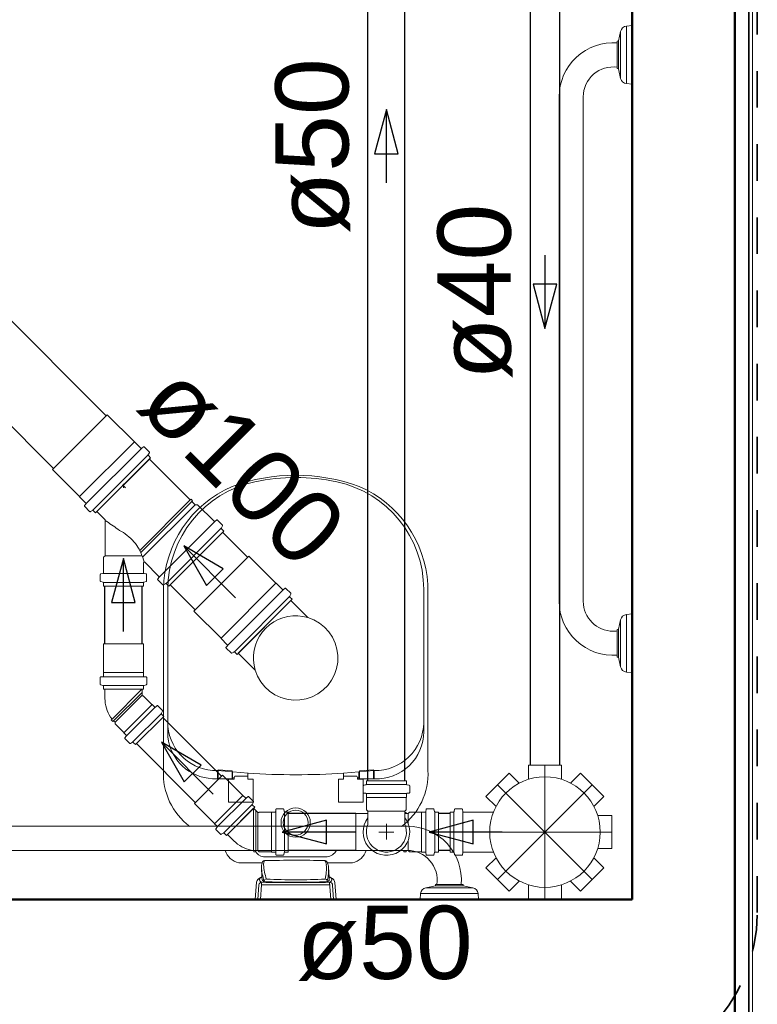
# Model space of a CAD drawing. Header units: millimetres. Extents: x 567 to 934, y -1 to 364.
# Tile 151 of 256: x 642.3 to 644.31, y 88.69 to 91.38. Entities that reach past the tile are written whole.
import ezdxf

# ---------------------------------------------------------------- set-up
doc = ezdxf.new("R2010")
doc.units = ezdxf.units.MM
doc.header["$MEASUREMENT"] = 0
for name, pattern in [('DASHDOT', [2.54, 1.27, -0.635, 0, -0.635]), ('NULL', [0]), ('Projeção', [0.0065, 0.005, -0.0015])]:
    doc.linetypes.add(name, pattern=pattern)
for name, color, linetype, lineweight in [('A-ANNO-SYMB', 7, 'Continuous', 9), ('A-DETL', 7, 'Continuous', 13), ('A-GENM', 7, 'Continuous', 13), ('A-WALL', 7, 'Continuous', 25), ('CV-Condutos', 14, 'Continuous', 25), ('CV-Sentido conduto', 14, 'Continuous', 30), ('CV-Textos conduto', 7, 'Continuous', 9), ('Peças hidrossanitárias', 7, 'Continuous', 13), ('Simbolos', 14, 'Continuous', 20), ('Simbolos_int', 14, 'Continuous', 15), ('TQ-Condutos', 14, 'Continuous', 25), ('TQ-Sentido conduto', 14, 'Continuous', 30), ('TQ-Textos conduto', 7, 'Continuous', 9)]:
    doc.layers.add(name, color=color, linetype=linetype, lineweight=lineweight)
doc.layers.add('ARQ FINA', color=8, linetype='Continuous')
doc.styles.add('Arial', font='arial.ttf')

msp = doc.modelspace()

# ---------------------------------------------------------------- linework, layer by layer
at = {"layer": 'A-ANNO-SYMB', "color": 8, "linetype": 'Projeção', "lineweight": 35}
msp.add_line((644.3127, 88.9381), (644.3127, 92.4773), dxfattribs=at)
msp.add_arc((643.8627, 88.9381), 0.45, 270, 0, dxfattribs=at)
at = {"layer": 'A-DETL', "color": 8, "linetype": 'Projeção'}
msp.add_line((644.2511, 85.9305), (644.2511, 103.0142), dxfattribs=at)
at = {"layer": 'A-GENM', "color": 8, "lineweight": 25}
for p, q in [((644.2511, 92.4331), (644.2511, 86.4331)), ((644.2893, 86.4331), (644.2893, 92.4331))]:
    msp.add_line(p, q, dxfattribs=at)
at = {"layer": 'A-GENM', "color": 8}
for p, q in [((644.2903, 92.2331), (644.2903, 86.6331)), ((644.2993, 86.6331), (644.2993, 92.2331)), ((644.2994, 86.6331), (644.2994, 92.2331))]:
    msp.add_line(p, q, dxfattribs=at)
at = {"layer": 'A-WALL', "color": 8, "lineweight": 50}
for p, q in [((644.2511, 85.7305), (644.2511, 93.3305)), ((643.9711, 92.5742), (643.9711, 88.9742)), ((643.9711, 88.9742), (641.6411, 88.9742))]:
    msp.add_line(p, q, dxfattribs=at)
at = {"layer": 'ARQ FINA', "lineweight": 5}
for radius in [0.04, 0.034]:
    msp.add_circle((643.0511, 89.1842), radius, dxfattribs=at)
at = {"layer": 'CV-Condutos'}
for p, q in [((643.2484, 89.2983), (643.2484, 92.748)), ((643.3498, 89.2983), (643.3498, 92.748))]:
    msp.add_line(p, q, dxfattribs=at)
at = {"layer": 'CV-Sentido conduto'}
for p, q in [((643.2991, 91.1325), (643.2667, 91.0118)), ((643.3314, 91.0118), (643.2991, 91.1325)), ((643.2667, 91.0118), (643.3314, 91.0118))]:
    msp.add_line(p, q, dxfattribs=at)
msp.add_lwpolyline([(643.2991, 90.9325), (643.2991, 91.1325)], dxfattribs=at)
at = {"layer": 'Peças hidrossanitárias', "color": 8}
for p, q in [((643.9551, 91.3608), (643.9711, 91.3622)), ((643.9551, 91.2036), (643.9551, 91.3608)), ((643.9337, 91.3204), (643.939, 91.3464)), ((643.939, 91.3464), (643.939, 91.2179)), ((643.9301, 91.3197), (643.9337, 91.3204)), ((643.9301, 91.3147), (643.9301, 91.3197)), ((643.9301, 91.2484), (643.9301, 91.3147)), ((643.9337, 91.244), (643.9337, 91.3204)), ((643.9301, 91.2446), (643.9301, 91.2484)), ((643.9337, 91.244), (643.9301, 91.2446)), ((643.939, 91.2179), (643.9337, 91.244)), ((643.9711, 91.2022), (643.9551, 91.2036)), ((643.7711, 89.7888), (643.7711, 91.1675)), ((643.8371, 91.1675), (643.8371, 89.7888)), ((642.6896, 89.8219), (642.6896, 89.3266)), ((642.7018, 89.4187), (642.7018, 89.8216)), ((643.4011, 89.8216), (643.4011, 89.4323)), ((643.4126, 89.3266), (643.4126, 89.835)), ((643.9551, 89.7528), (643.9711, 89.7542)), ((643.9551, 89.7528), (643.9551, 89.5956)), ((643.9301, 89.7117), (643.9337, 89.7124)), ((643.9301, 89.7079), (643.9301, 89.7117)), ((643.9337, 89.7124), (643.939, 89.7384)), ((643.9337, 89.7124), (643.9337, 89.636)), ((643.939, 89.6099), (643.939, 89.7384)), ((643.9301, 89.7079), (643.9301, 89.6416)), ((643.9301, 89.6366), (643.9301, 89.6416)), ((643.9337, 89.636), (643.9301, 89.6366)), ((643.939, 89.6099), (643.9337, 89.636)), ((643.9711, 89.5942), (643.9551, 89.5956)), ((642.8371, 89.3261), (642.9209, 89.319)), ((642.8371, 89.3261), (642.8371, 89.304)), ((642.8391, 89.3287), (642.8391, 89.304)), ((642.8779, 89.3253), (642.8391, 89.3287)), ((642.8779, 89.3222), (642.8779, 89.3253)), ((642.8779, 89.3222), (642.8779, 89.304)), ((642.8789, 89.3226), (642.8789, 89.3054)), ((642.8827, 89.3069), (642.885, 89.3109)), ((642.885, 89.3109), (642.9209, 89.3109)), ((642.9207, 89.3191), (642.9208, 89.3027)), ((643.1821, 89.3027), (643.1822, 89.319)), ((643.2658, 89.3261), (643.1822, 89.319)), ((643.218, 89.3109), (643.1822, 89.3109)), ((643.2202, 89.307), (643.218, 89.3109)), ((643.2241, 89.3226), (643.2241, 89.3066)), ((643.2251, 89.3253), (643.2639, 89.3287)), ((643.2251, 89.3222), (643.2251, 89.3253)), ((643.2251, 89.3222), (643.2251, 89.304)), ((643.2639, 89.3287), (643.2639, 89.304)), ((643.2658, 89.3261), (643.2658, 89.304)), ((642.8789, 89.304), (642.8238, 89.304)), ((642.8676, 89.2397), (642.8676, 89.3027)), ((642.8676, 89.3027), (642.8826, 89.3027)), ((642.8826, 89.3068), (642.8789, 89.3068)), ((642.8789, 89.3068), (642.8789, 89.304)), ((642.8826, 89.3027), (642.8826, 89.3068)), ((642.9208, 89.3027), (642.935, 89.3027)), ((642.935, 89.3027), (642.935, 89.2397)), ((643.168, 89.2397), (643.168, 89.3027)), ((643.168, 89.3027), (643.1821, 89.3027)), ((643.2241, 89.3068), (643.2204, 89.3068)), ((643.2204, 89.3068), (643.2204, 89.3027)), ((643.2204, 89.3027), (643.2354, 89.3027)), ((643.2241, 89.304), (643.2241, 89.3068)), ((643.2669, 89.304), (643.2241, 89.304)), ((643.2354, 89.3027), (643.2354, 89.2397)), ((642.935, 89.2397), (642.8676, 89.2397)), ((643.2354, 89.2397), (643.168, 89.2397)), ((641.9777, 89.1742), (643.3565, 89.1742)), ((643.3565, 89.1082), (641.9777, 89.1082)), ((642.8957, 89.0742), (642.9598, 89.0742)), ((643.137, 89.0909), (642.9635, 89.0909)), ((643.1379, 89.0742), (643.2065, 89.0742)), ((642.959, 89.035), (642.9575, 89.0634)), ((643.141, 89.0623), (643.1424, 89.0351)), ((642.9402, 88.9742), (642.9442, 89.0213)), ((642.9478, 88.9742), (642.9503, 89.0137)), ((642.9573, 89.0142), (642.9547, 88.9742)), ((642.959, 89.0353), (642.9594, 89.0275)), ((642.9653, 89.0221), (642.9651, 89.0243)), ((643.1375, 89.025), (643.1376, 89.0221)), ((643.1424, 89.0352), (643.1428, 89.0281)), ((643.1476, 88.9742), (643.144, 89.021)), ((643.1544, 88.9742), (643.152, 89.0129)), ((643.1581, 89.0208), (643.1621, 88.9742)), ((643.4329, 89.0116), (643.4335, 89.0152)), ((643.4335, 89.0152), (643.4373, 89.0152)), ((643.4373, 89.0152), (643.5037, 89.0152)), ((643.5037, 89.0152), (643.5087, 89.0152)), ((643.5087, 89.0152), (643.5093, 89.0116)), ((643.3911, 88.9742), (643.3925, 88.9902)), ((643.3925, 88.9902), (643.5497, 88.9902)), ((643.4068, 89.0062), (643.4329, 89.0116)), ((643.5354, 89.0062), (643.4068, 89.0062)), ((643.4329, 89.0116), (643.5093, 89.0116)), ((643.5093, 89.0116), (643.5354, 89.0062)), ((643.5497, 88.9902), (643.5511, 88.9742))]:
    msp.add_line(p, q, dxfattribs=at)
for centre, radius, start, end in [((643.9567, 91.3428), 0.018, 95, 168.4393), ((643.9187, 91.1675), 0.1476, 85.5871, 180), ((643.9187, 91.1675), 0.0816, 82.0015, 180), ((643.9567, 91.2215), 0.018, 191.5607, 265), ((643.0023, 89.8216), 0.3004, 102, 180), ((643.0512, 89.6232), 0.5102, 70.0784, 109.9216), ((643.0515, 89.5901), 0.5371, 78, 102), ((643.1007, 89.8216), 0.3004, 360, 78), ((643.002, 89.8164), 0.3124, 113.5162, 178.9974), ((643.0992, 89.8152), 0.314, 3.6172, 66.3827), ((643.9187, 89.7888), 0.1476, 180, 274.4129), ((643.9187, 89.7888), 0.0816, 180, 270), ((643.9567, 89.7348), 0.018, 95, 168.4393), ((643.9187, 89.7888), 0.0816, 270, 277.9985), ((643.9567, 89.6135), 0.018, 191.5607, 265), ((642.8344, 89.4592), 0.1331, 185.2693, 271.1664), ((643.268, 89.4592), 0.1331, 269.0349, 359.0913), ((642.8296, 89.4323), 0.1284, 186.0994, 267.4413), ((643.2727, 89.4323), 0.1284, 267.4413, 360), ((642.8709, 89.3182), 0.1814, 177.3289, 232.9507), ((643.0516, 91.3555), 2.0406, 266.3241, 273.6703), ((643.2314, 89.3182), 0.1814, 307.0493, 2.6711), ((643.3565, 89.0265), 0.1476, 355.5871, 90), ((642.9063, 89.123), 0.05, 197.3803, 257.7053), ((642.9671, 89.1205), 0.0299, 205.4698, 263.1104), ((643.1343, 89.1225), 0.0317, 274.9444, 331.9881), ((643.1959, 89.123), 0.05, 282.2947, 342.6197), ((643.3565, 89.0265), 0.0816, 352.0015, 90), ((642.9883, 89.0629), 0.0308, 153.157, 179.1856), ((642.9662, 89.0741), 0.00601, 91.3732, 153.157), ((642.9861, 89.0697), 0.0226, 152.6002, 182.7747), ((643.0983, 89.0752), 0.1349, 182.7747, 191.2253), ((643.0515, 85.5139), 3.5673, 88.7212, 91.3732), ((643.112, 89.0672), 0.023, 3.4937, 34.5063), ((643.1312, 89.0746), 0.00564, 35.4412, 90.4655), ((643.0057, 89.0607), 0.1294, 346.1701, 3.4937), ((643.1134, 89.062), 0.0274, 13.3835, 35.4412), ((643.1071, 89.0605), 0.0339, 3.0989, 13.3835), ((643.0787, 89.0678), 0.1213, 181.8808, 191.6558), ((643.1138, 89.075), 0.1571, 191.6558, 198.8284), ((643.099, 89.0753), 0.1356, 191.2253, 199.611), ((643.0277, 89.0528), 0.1133, 345.8134, 353.2723), ((643.0025, 89.0557), 0.1386, 353.2723, 2.7277), ((642.9593, 89.0184), 0.0154, 131.0752, 168.7855), ((642.9685, 89.0078), 0.0293, 116.9248, 131.0752), ((642.9584, 89.0128), 0.00818, 91.8602, 173.7517), ((642.9561, 89.0278), 0.00408, 139.0114, 220.9886), ((642.9661, 89.0191), 0.0174, 114.1043, 139.0114), ((642.9667, 89.0371), 0.0182, 220.9886, 241.9845), ((642.9595, 89.0254), 0.00966, 93.0829, 116.9248), ((642.9813, 89.0145), 0.024, 164.1834, 180.6728), ((643.0514, 99.1984), 10.1846, 269.47044, 270.52389), ((643.0503, 94.7543), 5.7341, 269.07935, 270.93623), ((642.9703, 89.0332), 0.0123, 207.7565, 245.8472), ((642.9712, 89.0239), 0.00608, 90.4328, 176.2904), ((643.0514, 97.3586), 8.337, 269.40781, 270.59251), ((643.0511, 90.5739), 1.5462, 267.0381, 272.9778), ((643.1314, 89.0238), 0.00624, 11.0044, 88.9956), ((643.1197, 89.0502), 0.0333, 302.4839, 309.6215), ((643.1378, 89.0284), 0.00506, 309.6215, 356.9463), ((643.136, 89.0191), 0.0174, 40.9886, 68.2947), ((643.1432, 89.0287), 0.00641, 66.2591, 96.3027), ((643.1354, 89.0371), 0.0182, 298.1844, 319.0114), ((643.1441, 89.0132), 0.00782, 357.7493, 90.9362), ((643.1331, 89.0058), 0.0314, 49.7409, 66.2591), ((643.1461, 89.0278), 0.00408, 319.0114, 40.9886), ((643.145, 89.0197), 0.0131, 4.9119, 50.0973), ((643.4104, 88.9886), 0.018, 101.5607, 175), ((643.5318, 88.9886), 0.018, 5, 78.4393)]:
    msp.add_arc(centre, radius, start, end, dxfattribs=at)
at = {"layer": 'Simbolos'}
for p, q in [((642.6104, 90.2248), (642.5364, 90.2988)), ((642.6111, 90.2248), (642.6104, 90.2248)), ((642.6282, 90.2077), (642.6111, 90.2248)), ((642.6348, 90.2109), (642.6309, 90.2076)), ((642.6509, 90.1974), (642.6375, 90.2108)), ((642.6548, 90.1811), (642.5042, 90.0305)), ((642.6513, 90.1776), (642.5077, 90.0339)), ((642.6512, 90.195), (642.6482, 90.1898)), ((642.6548, 90.1811), (642.6485, 90.1873)), ((642.763, 90.066), (642.6513, 90.1776)), ((642.4605, 90.0749), (642.3865, 90.1489)), ((642.5858, 90.0994), (642.5779, 90.1074)), ((642.5805, 90.0986), (642.5805, 90.1098)), ((642.4605, 90.0742), (642.4605, 90.0749)), ((642.4776, 90.0571), (642.4605, 90.0742)), ((642.763, 90.066), (642.7653, 90.0679)), ((642.7694, 90.0638), (642.7653, 90.0679)), ((642.7675, 90.0615), (642.7694, 90.0638)), ((642.4744, 90.0504), (642.4777, 90.0544)), ((642.4878, 90.0344), (642.4745, 90.0477)), ((642.4903, 90.034), (642.4955, 90.0371)), ((642.5042, 90.0305), (642.4979, 90.0367)), ((642.7763, 90.0527), (642.7675, 90.0615)), ((642.7832, 90.0527), (642.7763, 90.0527)), ((642.8282, 90.0077), (642.7832, 90.0527)), ((642.5301, 90.0114), (642.5077, 90.0339)), ((642.5301, 89.9135), (642.5301, 90.0114)), ((642.8349, 90.0109), (642.8309, 90.0076)), ((642.8509, 89.9974), (642.8376, 90.0108)), ((642.8548, 89.981), (642.7042, 89.8304)), ((642.8513, 89.995), (642.8482, 89.9897)), ((642.8548, 89.981), (642.8485, 89.9873)), ((642.5261, 89.9095), (642.5301, 89.9135)), ((642.5261, 89.8666), (642.5261, 89.9095)), ((642.9971, 89.838), (642.9231, 89.912)), ((642.6355, 89.8666), (642.6355, 89.8943)), ((642.6776, 89.8571), (642.6389, 89.8957)), ((642.5172, 89.8446), (642.5172, 89.8621)), ((642.519, 89.8641), (642.5243, 89.8646)), ((642.6426, 89.8641), (642.6374, 89.8646)), ((642.6437, 89.8446), (642.6437, 89.8621)), ((642.6744, 89.8504), (642.6777, 89.8544)), ((642.6879, 89.8343), (642.6745, 89.8477)), ((642.5187, 89.8427), (642.5246, 89.8411)), ((642.5261, 89.8304), (642.5261, 89.8391)), ((642.6348, 89.8304), (642.5261, 89.8304)), ((642.6348, 89.8304), (642.6348, 89.8391)), ((642.6422, 89.8427), (642.6363, 89.8411)), ((642.6903, 89.834), (642.6955, 89.837)), ((642.7042, 89.8304), (642.6979, 89.8367)), ((642.9978, 89.838), (642.9971, 89.838)), ((643.0149, 89.8209), (642.9978, 89.838)), ((643.0216, 89.8242), (643.0176, 89.8208)), ((643.0377, 89.8107), (643.0243, 89.824)), ((643.0416, 89.7943), (642.8909, 89.6437)), ((643.038, 89.8082), (643.035, 89.803)), ((643.0416, 89.7943), (643.0353, 89.8006)), ((643.0844, 89.7445), (643.0381, 89.7909)), ((642.8472, 89.6881), (642.7732, 89.7621)), ((642.8472, 89.6874), (642.8472, 89.6881)), ((642.8643, 89.6703), (642.8472, 89.6874)), ((642.5262, 89.5945), (642.5262, 89.6726)), ((642.6348, 89.5945), (642.6348, 89.6726)), ((642.8611, 89.6637), (642.8644, 89.6676)), ((642.8746, 89.6476), (642.8612, 89.661)), ((642.877, 89.6473), (642.8823, 89.6503)), ((642.8909, 89.6437), (642.8847, 89.65)), ((642.9407, 89.6009), (642.8944, 89.6472)), ((642.5169, 89.5627), (642.5169, 89.5803)), ((642.5187, 89.5823), (642.524, 89.5827)), ((642.5258, 89.5941), (642.5262, 89.5945)), ((642.5258, 89.5847), (642.5258, 89.5941)), ((642.6352, 89.5941), (642.6348, 89.5945)), ((642.6352, 89.5847), (642.6352, 89.5941)), ((642.6423, 89.5823), (642.637, 89.5827)), ((642.6441, 89.5627), (642.6441, 89.5803)), ((642.5184, 89.5608), (642.5243, 89.5592)), ((642.5258, 89.5486), (642.5258, 89.5573)), ((642.6352, 89.5486), (642.6352, 89.5573)), ((642.6426, 89.5608), (642.6367, 89.5592)), ((642.6352, 89.5486), (642.5258, 89.5486)), ((642.5298, 89.5237), (642.5298, 89.5486)), ((642.6312, 89.5324), (642.6312, 89.5486)), ((642.6342, 89.5304), (642.6332, 89.5304)), ((642.658, 89.5067), (642.6342, 89.5304)), ((642.6585, 89.5067), (642.658, 89.5067)), ((642.6652, 89.5001), (642.6585, 89.5067)), ((642.6719, 89.5033), (642.6679, 89.4999)), ((642.687, 89.4908), (642.6746, 89.5032)), ((642.6134, 89.3971), (642.6907, 89.4745)), ((642.6873, 89.4884), (642.6842, 89.4831)), ((642.6907, 89.4745), (642.6846, 89.4807)), ((642.5492, 89.4669), (642.5473, 89.4646)), ((642.5514, 89.4605), (642.5473, 89.4646)), ((642.5537, 89.4624), (642.5514, 89.4605)), ((642.5574, 89.4587), (642.5537, 89.4624)), ((642.5574, 89.4536), (642.5574, 89.4587)), ((642.5812, 89.4299), (642.5574, 89.4536)), ((642.5812, 89.4293), (642.5812, 89.4299)), ((642.5878, 89.4227), (642.5812, 89.4293)), ((642.5845, 89.416), (642.5879, 89.42)), ((642.5971, 89.4009), (642.5847, 89.4133)), ((642.5995, 89.4005), (642.6048, 89.4036)), ((642.6134, 89.3971), (642.6072, 89.4033)), ((643.6874, 89.3412), (643.6874, 89.3024)), ((643.6874, 89.3412), (643.7774, 89.3412)), ((643.7774, 89.3412), (643.7774, 89.3024)), ((642.9064, 89.2583), (642.8512, 89.3135)), ((643.5711, 89.2558), (643.6348, 89.3195)), ((643.6348, 89.3195), (643.6623, 89.292)), ((643.8299, 89.3195), (643.8025, 89.292)), ((643.8299, 89.3195), (643.8936, 89.2558)), ((643.2355, 89.2841), (643.2355, 89.2666)), ((643.237, 89.2861), (643.2429, 89.2876)), ((643.3538, 89.2983), (643.2444, 89.2983)), ((643.2444, 89.2983), (643.2444, 89.2896)), ((643.3538, 89.2983), (643.3538, 89.2896)), ((643.3612, 89.2861), (643.3553, 89.2876)), ((643.3627, 89.2841), (643.3627, 89.2666)), ((642.907, 89.2583), (642.9064, 89.2583)), ((642.9136, 89.2516), (642.907, 89.2583)), ((642.9203, 89.2549), (642.9163, 89.2515)), ((642.9354, 89.2424), (642.923, 89.2548)), ((643.2373, 89.2646), (643.2426, 89.2641)), ((643.2444, 89.2621), (643.2444, 89.2528)), ((643.3538, 89.2621), (643.3538, 89.2528)), ((643.3609, 89.2646), (643.3556, 89.2641)), ((643.5711, 89.2558), (643.5986, 89.2284)), ((643.8936, 89.2558), (643.8661, 89.2283)), ((642.8296, 89.1815), (642.7744, 89.2367)), ((642.9357, 89.24), (642.9327, 89.2347)), ((642.9391, 89.2261), (642.933, 89.2322)), ((643.2444, 89.2528), (643.2448, 89.2524)), ((643.2448, 89.2524), (643.2448, 89.2188)), ((643.3538, 89.2528), (643.3534, 89.2524)), ((643.3534, 89.2524), (643.3534, 89.2188)), ((642.9391, 89.2261), (642.8618, 89.1487)), ((642.9477, 89.2118), (642.9363, 89.2233)), ((642.9513, 89.2126), (642.9505, 89.2118)), ((642.9849, 89.2126), (642.9513, 89.2126)), ((642.9853, 89.213), (642.9849, 89.2126)), ((642.9946, 89.213), (642.9853, 89.213)), ((642.9971, 89.2201), (642.9966, 89.2148)), ((643.0166, 89.2219), (642.9991, 89.2219)), ((643.0186, 89.2204), (643.0201, 89.2145)), ((643.0308, 89.213), (643.0221, 89.213)), ((643.0308, 89.1036), (643.0308, 89.213)), ((643.2484, 89.209), (643.2153, 89.209)), ((643.2448, 89.2188), (643.2484, 89.2152)), ((643.2484, 89.2152), (643.2484, 89.1788)), ((643.3534, 89.2188), (643.3498, 89.2152)), ((643.3498, 89.2152), (643.3498, 89.1788)), ((643.3527, 89.212), (643.3498, 89.212)), ((643.3582, 89.209), (643.3498, 89.209)), ((643.353, 89.209), (643.3527, 89.212)), ((643.3618, 89.2126), (643.3582, 89.209)), ((643.3954, 89.2126), (643.3618, 89.2126)), ((643.3958, 89.213), (643.3954, 89.2126)), ((643.4051, 89.213), (643.3958, 89.213)), ((643.4076, 89.2201), (643.4071, 89.2148)), ((643.4271, 89.2219), (643.4096, 89.2219)), ((643.4291, 89.2204), (643.4306, 89.2145)), ((643.4413, 89.213), (643.4326, 89.213)), ((643.4413, 89.1036), (643.4413, 89.213)), ((643.4733, 89.1036), (643.4734, 89.213)), ((643.4734, 89.213), (643.4821, 89.213)), ((643.4856, 89.2204), (643.484, 89.2144)), ((643.4875, 89.2219), (643.505, 89.2219)), ((643.507, 89.22), (643.5075, 89.2148)), ((643.5095, 89.213), (643.5916, 89.213)), ((643.9154, 89.2032), (643.8765, 89.2032)), ((643.9154, 89.2032), (643.9153, 89.1132)), ((642.8296, 89.1809), (642.8296, 89.1815)), ((642.8362, 89.1743), (642.8296, 89.1809)), ((642.833, 89.1675), (642.8363, 89.1716)), ((642.8455, 89.1524), (642.8331, 89.1648)), ((642.8479, 89.1521), (642.8532, 89.1552)), ((642.8618, 89.1487), (642.8556, 89.1549)), ((642.8822, 89.1339), (642.8646, 89.1516)), ((642.9361, 89.1076), (642.9364, 89.1046)), ((642.9422, 89.1046), (642.9364, 89.1046)), ((642.9425, 89.1076), (642.9422, 89.1046)), ((642.9477, 89.1076), (642.9425, 89.1076)), ((642.9513, 89.104), (642.9477, 89.1076)), ((642.9849, 89.104), (642.9513, 89.104)), ((642.9853, 89.1036), (642.9849, 89.104)), ((642.9946, 89.1036), (642.9853, 89.1036)), ((642.9971, 89.0965), (642.9966, 89.1018)), ((643.0166, 89.0947), (642.9991, 89.0947)), ((643.0186, 89.0962), (643.0201, 89.1021)), ((643.0308, 89.1036), (643.0221, 89.1036)), ((643.2607, 89.1076), (643.2153, 89.1076)), ((643.3582, 89.1076), (643.3375, 89.1076)), ((643.3466, 89.1076), (643.3469, 89.1046)), ((643.3527, 89.1046), (643.3469, 89.1046)), ((643.353, 89.1076), (643.3527, 89.1046)), ((643.3618, 89.104), (643.3582, 89.1076)), ((643.3954, 89.104), (643.3618, 89.104)), ((643.3958, 89.1036), (643.3954, 89.104)), ((643.4051, 89.1036), (643.3958, 89.1036)), ((643.4076, 89.0965), (643.4071, 89.1018)), ((643.4271, 89.0947), (643.4096, 89.0947)), ((643.4291, 89.0962), (643.4306, 89.1021)), ((643.4413, 89.1036), (643.4326, 89.1036)), ((643.4733, 89.1036), (643.482, 89.1036)), ((643.4856, 89.0961), (643.484, 89.1021)), ((643.4875, 89.0947), (643.505, 89.0947)), ((643.507, 89.0965), (643.5075, 89.1017)), ((643.5095, 89.1036), (643.5916, 89.1036)), ((643.9153, 89.1132), (643.8765, 89.1132)), ((643.5711, 89.0607), (643.5986, 89.0882)), ((643.8936, 89.0607), (643.8661, 89.0881)), ((643.6348, 88.997), (643.5711, 89.0607)), ((643.8936, 89.0607), (643.8299, 88.997)), ((643.6348, 88.997), (643.6622, 89.0245)), ((643.6873, 88.9752), (643.6873, 89.0141)), ((643.7773, 88.9752), (643.7773, 89.0141)), ((643.8299, 88.997), (643.8024, 89.0245)), ((643.7773, 88.9752), (643.6873, 88.9752))]:
    msp.add_line(p, q, dxfattribs=at)
for points in [[(642.6282, 90.2077), (642.6284, 90.2075), (642.6287, 90.2073), (642.629, 90.2072), (642.6293, 90.2071), (642.6297, 90.2071), (642.63, 90.2072), (642.6303, 90.2072), (642.6306, 90.2074), (642.6309, 90.2076)], [(642.6375, 90.2108), (642.6373, 90.211), (642.637, 90.2112), (642.6367, 90.2113), (642.6364, 90.2114), (642.636, 90.2114), (642.6357, 90.2113), (642.6354, 90.2112), (642.6351, 90.2111), (642.6348, 90.2109)], [(642.6512, 90.195), (642.6514, 90.1953), (642.6514, 90.1955), (642.6515, 90.1958), (642.6515, 90.1961), (642.6515, 90.1964), (642.6514, 90.1967), (642.6513, 90.197), (642.6511, 90.1972), (642.6509, 90.1974)], [(642.6482, 90.1898), (642.6481, 90.1895), (642.648, 90.1892), (642.648, 90.1889), (642.6479, 90.1886), (642.648, 90.1884), (642.6481, 90.1881), (642.6482, 90.1878), (642.6483, 90.1876), (642.6485, 90.1873)], [(642.4744, 90.0504), (642.4742, 90.0502), (642.474, 90.0499), (642.4739, 90.0495), (642.4739, 90.0492), (642.4739, 90.0489), (642.474, 90.0486), (642.4741, 90.0483), (642.4743, 90.048), (642.4745, 90.0477)], [(642.4777, 90.0544), (642.4779, 90.0547), (642.478, 90.0549), (642.4781, 90.0553), (642.4781, 90.0556), (642.4781, 90.0559), (642.4781, 90.0562), (642.4779, 90.0566), (642.4778, 90.0568), (642.4776, 90.0571)], [(642.4979, 90.0367), (642.4977, 90.0369), (642.4975, 90.0371), (642.4972, 90.0372), (642.4969, 90.0373), (642.4966, 90.0373), (642.4963, 90.0373), (642.496, 90.0373), (642.4958, 90.0372), (642.4955, 90.0371)], [(642.4878, 90.0344), (642.4881, 90.0342), (642.4883, 90.034), (642.4886, 90.0339), (642.4889, 90.0338), (642.4891, 90.0338), (642.4894, 90.0338), (642.4897, 90.0338), (642.49, 90.0339), (642.4903, 90.034)], [(642.5307, 90.0097), (642.5307, 90.0099), (642.5307, 90.0101), (642.5307, 90.0103), (642.5307, 90.0105), (642.5306, 90.0107), (642.5305, 90.0109), (642.5304, 90.0111), (642.5303, 90.0113), (642.5301, 90.0114)], [(642.5693, 89.9828), (642.5651, 89.9859), (642.5609, 89.9889), (642.5566, 89.992), (642.5523, 89.995), (642.548, 89.998), (642.5437, 90.0009), (642.5394, 90.0039), (642.535, 90.0068), (642.5307, 90.0097)], [(642.8376, 90.0108), (642.8373, 90.011), (642.837, 90.0112), (642.8367, 90.0113), (642.8364, 90.0113), (642.8361, 90.0114), (642.8357, 90.0113), (642.8354, 90.0112), (642.8351, 90.0111), (642.8349, 90.0109)], [(642.6133, 89.9468), (642.6092, 89.9517), (642.6049, 89.9564), (642.6004, 89.9609), (642.5956, 89.9651), (642.5907, 89.9691), (642.5856, 89.9729), (642.5803, 89.9765), (642.5749, 89.9798), (642.5693, 89.9828)], [(642.8282, 90.0077), (642.8285, 90.0075), (642.8287, 90.0073), (642.829, 90.0072), (642.8294, 90.0071), (642.8297, 90.0071), (642.83, 90.0071), (642.8303, 90.0072), (642.8306, 90.0074), (642.8309, 90.0076)], [(642.8482, 89.9898), (642.8481, 89.9895), (642.848, 89.9892), (642.848, 89.9889), (642.848, 89.9886), (642.848, 89.9883), (642.8481, 89.9881), (642.8482, 89.9878), (642.8484, 89.9876), (642.8485, 89.9873)], [(642.8512, 89.995), (642.8514, 89.9952), (642.8515, 89.9955), (642.8515, 89.9958), (642.8515, 89.9961), (642.8515, 89.9964), (642.8514, 89.9967), (642.8513, 89.9969), (642.8511, 89.9972), (642.8509, 89.9974)], [(642.6369, 89.8962), (642.6352, 89.9022), (642.6333, 89.9082), (642.6311, 89.914), (642.6287, 89.9198), (642.6261, 89.9254), (642.6232, 89.931), (642.6201, 89.9364), (642.6168, 89.9417), (642.6133, 89.9468)], [(642.6389, 89.8957), (642.6387, 89.8959), (642.6385, 89.896), (642.6383, 89.8961), (642.638, 89.8962), (642.6378, 89.8963), (642.6375, 89.8963), (642.6373, 89.8963), (642.637, 89.8962), (642.6368, 89.8961), (642.6365, 89.896), (642.6363, 89.8959), (642.6361, 89.8957), (642.6359, 89.8955), (642.6358, 89.8953), (642.6357, 89.8951), (642.6356, 89.8948), (642.6355, 89.8946), (642.6355, 89.8943)], [(642.5191, 89.8641), (642.5187, 89.8641), (642.5184, 89.864), (642.5181, 89.8638), (642.5179, 89.8636), (642.5176, 89.8633), (642.5175, 89.8631), (642.5173, 89.8628), (642.5173, 89.8625), (642.5172, 89.8621)], [(642.5243, 89.8646), (642.5246, 89.8646), (642.5249, 89.8647), (642.5252, 89.8649), (642.5255, 89.8651), (642.5257, 89.8653), (642.5259, 89.8656), (642.526, 89.8659), (642.5261, 89.8662), (642.5261, 89.8666)], [(642.6355, 89.8666), (642.6356, 89.8662), (642.6356, 89.8659), (642.6358, 89.8656), (642.6359, 89.8654), (642.6362, 89.8651), (642.6364, 89.8649), (642.6367, 89.8647), (642.637, 89.8646), (642.6374, 89.8646)], [(642.6437, 89.8621), (642.6437, 89.8625), (642.6436, 89.8628), (642.6435, 89.8631), (642.6433, 89.8633), (642.6431, 89.8636), (642.6428, 89.8638), (642.6425, 89.864), (642.6422, 89.8641), (642.6419, 89.8641)], [(642.6744, 89.8504), (642.6742, 89.8501), (642.674, 89.8498), (642.6739, 89.8495), (642.6739, 89.8492), (642.6739, 89.8489), (642.674, 89.8486), (642.6741, 89.8482), (642.6743, 89.848), (642.6745, 89.8477)], [(642.6777, 89.8544), (642.6779, 89.8546), (642.678, 89.8549), (642.6781, 89.8552), (642.6782, 89.8556), (642.6782, 89.8559), (642.6781, 89.8562), (642.678, 89.8565), (642.6778, 89.8568), (642.6776, 89.8571)], [(642.5172, 89.8446), (642.5172, 89.8443), (642.5173, 89.844), (642.5174, 89.8437), (642.5176, 89.8435), (642.5177, 89.8433), (642.5179, 89.8431), (642.5182, 89.8429), (642.5184, 89.8427), (642.5187, 89.8427)], [(642.5261, 89.8391), (642.5261, 89.8394), (642.5261, 89.8397), (642.5259, 89.84), (642.5258, 89.8402), (642.5256, 89.8405), (642.5254, 89.8407), (642.5252, 89.8408), (642.5249, 89.841), (642.5247, 89.8411)], [(642.6363, 89.8411), (642.636, 89.841), (642.6358, 89.8408), (642.6355, 89.8407), (642.6353, 89.8405), (642.6351, 89.8402), (642.635, 89.84), (642.6349, 89.8397), (642.6348, 89.8394), (642.6348, 89.8391)], [(642.6422, 89.8427), (642.6425, 89.8427), (642.6428, 89.8429), (642.643, 89.8431), (642.6432, 89.8433), (642.6434, 89.8435), (642.6435, 89.8437), (642.6436, 89.844), (642.6437, 89.8443), (642.6437, 89.8446)], [(642.6879, 89.8343), (642.6881, 89.8341), (642.6883, 89.834), (642.6886, 89.8339), (642.6889, 89.8338), (642.6892, 89.8338), (642.6895, 89.8338), (642.6897, 89.8338), (642.69, 89.8339), (642.6903, 89.834)], [(642.6979, 89.8367), (642.6977, 89.8369), (642.6975, 89.8371), (642.6972, 89.8372), (642.6969, 89.8373), (642.6966, 89.8373), (642.6963, 89.8373), (642.6961, 89.8373), (642.6958, 89.8372), (642.6955, 89.837)], [(643.0149, 89.8209), (643.0152, 89.8207), (643.0155, 89.8206), (643.0158, 89.8204), (643.0161, 89.8204), (643.0164, 89.8204), (643.0168, 89.8204), (643.0171, 89.8205), (643.0174, 89.8206), (643.0176, 89.8208)], [(643.0243, 89.824), (643.024, 89.8242), (643.0238, 89.8244), (643.0235, 89.8245), (643.0231, 89.8246), (643.0228, 89.8246), (643.0225, 89.8246), (643.0222, 89.8245), (643.0219, 89.8243), (643.0216, 89.8241)], [(643.035, 89.803), (643.0348, 89.8027), (643.0348, 89.8025), (643.0347, 89.8022), (643.0347, 89.8019), (643.0347, 89.8016), (643.0348, 89.8013), (643.0349, 89.8011), (643.0351, 89.8008), (643.0353, 89.8006)], [(643.038, 89.8082), (643.0381, 89.8085), (643.0382, 89.8088), (643.0382, 89.8091), (643.0382, 89.8094), (643.0382, 89.8097), (643.0381, 89.8099), (643.038, 89.8102), (643.0378, 89.8104), (643.0377, 89.8107)], [(643.0844, 89.7445), (643.071, 89.7477), (643.0573, 89.7493), (643.0434, 89.7492), (643.0298, 89.7475), (643.0164, 89.7441), (643.0035, 89.7392), (642.9913, 89.7327), (642.9799, 89.7248), (642.9696, 89.7157), (642.9604, 89.7054), (642.9526, 89.694), (642.9461, 89.6818), (642.9412, 89.6689), (642.9378, 89.6555), (642.9361, 89.6418), (642.936, 89.628), (642.9375, 89.6143), (642.9407, 89.6009)], [(642.9407, 89.6009), (642.9471, 89.5844), (642.9559, 89.5692), (642.9669, 89.5554), (642.9798, 89.5435), (642.9945, 89.5337), (643.0104, 89.5263), (643.0273, 89.5213), (643.0447, 89.519), (643.0623, 89.5194), (643.0797, 89.5225), (643.0964, 89.5281), (643.112, 89.5362), (643.1262, 89.5466), (643.1386, 89.5591), (643.149, 89.5733), (643.1572, 89.5889), (643.1628, 89.6056), (643.1659, 89.6229), (643.1662, 89.6405), (643.1639, 89.658), (643.159, 89.6749), (643.1515, 89.6908), (643.1417, 89.7054), (643.1298, 89.7184), (643.1161, 89.7294), (643.1008, 89.7382), (643.0844, 89.7445)], [(642.8611, 89.6637), (642.8609, 89.6634), (642.8608, 89.6631), (642.8607, 89.6628), (642.8607, 89.6625), (642.8607, 89.6621), (642.8607, 89.6618), (642.8609, 89.6615), (642.861, 89.6612), (642.8612, 89.661)], [(642.8644, 89.6676), (642.8646, 89.6679), (642.8648, 89.6682), (642.8649, 89.6685), (642.8649, 89.6688), (642.8649, 89.6692), (642.8648, 89.6695), (642.8647, 89.6698), (642.8645, 89.6701), (642.8643, 89.6703)], [(642.8746, 89.6476), (642.8748, 89.6474), (642.8751, 89.6473), (642.8753, 89.6471), (642.8756, 89.6471), (642.8759, 89.647), (642.8762, 89.647), (642.8765, 89.6471), (642.8768, 89.6472), (642.877, 89.6473)], [(642.8847, 89.65), (642.8844, 89.6502), (642.8842, 89.6503), (642.8839, 89.6504), (642.8837, 89.6505), (642.8834, 89.6506), (642.8831, 89.6506), (642.8828, 89.6505), (642.8825, 89.6504), (642.8823, 89.6503)], [(642.5187, 89.5823), (642.5184, 89.5822), (642.5181, 89.5821), (642.5178, 89.5819), (642.5175, 89.5817), (642.5173, 89.5815), (642.5171, 89.5812), (642.517, 89.5809), (642.5169, 89.5806), (642.5169, 89.5803)], [(642.524, 89.5827), (642.5243, 89.5828), (642.5246, 89.5829), (642.5249, 89.583), (642.5251, 89.5833), (642.5254, 89.5835), (642.5255, 89.5838), (642.5257, 89.5841), (642.5257, 89.5844), (642.5258, 89.5847)], [(642.6352, 89.5847), (642.6352, 89.5844), (642.6353, 89.5841), (642.6354, 89.5838), (642.6356, 89.5835), (642.6358, 89.5833), (642.6361, 89.583), (642.6364, 89.5829), (642.6367, 89.5828), (642.637, 89.5827)], [(642.6441, 89.5803), (642.644, 89.5806), (642.644, 89.5809), (642.6438, 89.5812), (642.6437, 89.5815), (642.6434, 89.5817), (642.6432, 89.5819), (642.6429, 89.5821), (642.6426, 89.5822), (642.6423, 89.5823)], [(642.5169, 89.5627), (642.5169, 89.5624), (642.517, 89.5622), (642.5171, 89.5619), (642.5172, 89.5616), (642.5174, 89.5614), (642.5176, 89.5612), (642.5178, 89.561), (642.5181, 89.5609), (642.5184, 89.5608)], [(642.5258, 89.5573), (642.5258, 89.5576), (642.5257, 89.5579), (642.5256, 89.5581), (642.5254, 89.5584), (642.5253, 89.5586), (642.5251, 89.5588), (642.5248, 89.559), (642.5246, 89.5591), (642.5243, 89.5592)], [(642.6367, 89.5592), (642.6364, 89.5591), (642.6361, 89.559), (642.6359, 89.5588), (642.6357, 89.5586), (642.6355, 89.5584), (642.6354, 89.5581), (642.6353, 89.5579), (642.6352, 89.5576), (642.6352, 89.5573)], [(642.6426, 89.5608), (642.6429, 89.5609), (642.6431, 89.561), (642.6434, 89.5612), (642.6436, 89.5614), (642.6437, 89.5616), (642.6439, 89.5619), (642.644, 89.5622), (642.6441, 89.5624), (642.6441, 89.5627)], [(642.5298, 89.5237), (642.5301, 89.5169), (642.5308, 89.5102), (642.5321, 89.5035), (642.5338, 89.4969), (642.536, 89.4905), (642.5387, 89.4843), (642.5418, 89.4783), (642.5453, 89.4725), (642.5492, 89.4669)], [(642.6312, 89.5324), (642.6312, 89.5321), (642.6313, 89.5317), (642.6315, 89.5314), (642.6317, 89.5311), (642.6319, 89.5309), (642.6322, 89.5307), (642.6325, 89.5305), (642.6328, 89.5305), (642.6332, 89.5304)], [(642.6652, 89.5001), (642.6654, 89.4998), (642.6657, 89.4997), (642.666, 89.4996), (642.6663, 89.4995), (642.6667, 89.4995), (642.667, 89.4995), (642.6673, 89.4996), (642.6676, 89.4997), (642.6679, 89.4999)], [(642.6746, 89.5032), (642.6744, 89.5034), (642.6741, 89.5036), (642.6738, 89.5037), (642.6734, 89.5038), (642.6731, 89.5038), (642.6728, 89.5037), (642.6725, 89.5036), (642.6722, 89.5035), (642.6719, 89.5033)], [(642.6842, 89.4831), (642.6841, 89.4828), (642.684, 89.4825), (642.684, 89.4822), (642.684, 89.482), (642.684, 89.4817), (642.6841, 89.4814), (642.6842, 89.4811), (642.6844, 89.4809), (642.6846, 89.4807)], [(642.6873, 89.4884), (642.6874, 89.4887), (642.6875, 89.4889), (642.6876, 89.4892), (642.6876, 89.4895), (642.6875, 89.4898), (642.6875, 89.4901), (642.6873, 89.4903), (642.6872, 89.4906), (642.687, 89.4908)], [(642.5845, 89.416), (642.5844, 89.4157), (642.5842, 89.4154), (642.5841, 89.4151), (642.5841, 89.4147), (642.5841, 89.4144), (642.5842, 89.4141), (642.5843, 89.4138), (642.5844, 89.4135), (642.5847, 89.4133)], [(642.5879, 89.42), (642.5881, 89.4203), (642.5883, 89.4206), (642.5883, 89.4209), (642.5884, 89.4212), (642.5884, 89.4215), (642.5883, 89.4219), (642.5882, 89.4222), (642.588, 89.4224), (642.5878, 89.4227)], [(642.5971, 89.4009), (642.5973, 89.4007), (642.5975, 89.4005), (642.5978, 89.4004), (642.5981, 89.4003), (642.5983, 89.4003), (642.5986, 89.4003), (642.5989, 89.4003), (642.5992, 89.4004), (642.5995, 89.4005)], [(642.6072, 89.4033), (642.607, 89.4035), (642.6067, 89.4036), (642.6065, 89.4038), (642.6062, 89.4038), (642.6059, 89.4039), (642.6056, 89.4039), (642.6053, 89.4038), (642.6051, 89.4037), (642.6048, 89.4036)], [(643.237, 89.286), (643.2367, 89.2859), (643.2364, 89.2858), (643.2362, 89.2856), (643.236, 89.2854), (643.2358, 89.2852), (643.2357, 89.285), (643.2356, 89.2847), (643.2355, 89.2844), (643.2355, 89.2841)], [(643.2429, 89.2876), (643.2432, 89.2877), (643.2434, 89.2879), (643.2437, 89.288), (643.2439, 89.2882), (643.2441, 89.2885), (643.2442, 89.2887), (643.2443, 89.289), (643.2444, 89.2893), (643.2444, 89.2896)], [(643.3538, 89.2896), (643.3538, 89.2893), (643.3539, 89.289), (643.354, 89.2887), (643.3541, 89.2885), (643.3543, 89.2882), (643.3545, 89.288), (643.3547, 89.2879), (643.355, 89.2877), (643.3553, 89.2876)], [(643.3627, 89.2841), (643.3627, 89.2844), (643.3626, 89.2847), (643.3625, 89.285), (643.3624, 89.2852), (643.3622, 89.2854), (643.362, 89.2856), (643.3617, 89.2858), (643.3615, 89.2859), (643.3612, 89.286)], [(642.923, 89.2548), (642.9228, 89.255), (642.9225, 89.2552), (642.9222, 89.2553), (642.9219, 89.2553), (642.9215, 89.2554), (642.9212, 89.2553), (642.9209, 89.2552), (642.9206, 89.2551), (642.9203, 89.2549)], [(643.2355, 89.2666), (643.2355, 89.2663), (643.2356, 89.2659), (643.2357, 89.2656), (643.2359, 89.2654), (643.2361, 89.2651), (643.2364, 89.2649), (643.2367, 89.2648), (643.237, 89.2647), (643.2373, 89.2646)], [(643.2444, 89.2621), (643.2444, 89.2625), (643.2443, 89.2628), (643.2441, 89.2631), (643.244, 89.2634), (643.2437, 89.2636), (643.2435, 89.2638), (643.2432, 89.264), (643.2429, 89.2641), (643.2426, 89.2641)], [(643.3556, 89.2641), (643.3553, 89.2641), (643.355, 89.264), (643.3547, 89.2638), (643.3544, 89.2636), (643.3542, 89.2634), (643.354, 89.2631), (643.3539, 89.2628), (643.3538, 89.2625), (643.3538, 89.2621)], [(643.3609, 89.2646), (643.3612, 89.2647), (643.3615, 89.2648), (643.3618, 89.2649), (643.362, 89.2651), (643.3623, 89.2654), (643.3624, 89.2656), (643.3626, 89.2659), (643.3627, 89.2663), (643.3627, 89.2666)], [(642.9136, 89.2516), (642.9138, 89.2514), (642.9141, 89.2513), (642.9144, 89.2511), (642.9147, 89.2511), (642.9151, 89.2511), (642.9154, 89.2511), (642.9157, 89.2512), (642.916, 89.2513), (642.9163, 89.2515)], [(642.9327, 89.2346), (642.9325, 89.2344), (642.9325, 89.2341), (642.9324, 89.2338), (642.9324, 89.2335), (642.9324, 89.2332), (642.9325, 89.233), (642.9326, 89.2327), (642.9328, 89.2325), (642.933, 89.2322)], [(642.9357, 89.24), (642.9359, 89.2402), (642.9359, 89.2405), (642.936, 89.2408), (642.936, 89.2411), (642.936, 89.2414), (642.9359, 89.2417), (642.9358, 89.2419), (642.9356, 89.2422), (642.9354, 89.2424)], [(642.9477, 89.2118), (642.948, 89.2116), (642.9483, 89.2114), (642.9486, 89.2113), (642.949, 89.2113), (642.9493, 89.2113), (642.9497, 89.2113), (642.95, 89.2114), (642.9503, 89.2116), (642.9506, 89.2118)], [(642.9946, 89.213), (642.995, 89.213), (642.9953, 89.2131), (642.9956, 89.2132), (642.9959, 89.2134), (642.9961, 89.2136), (642.9963, 89.2139), (642.9965, 89.2142), (642.9966, 89.2145), (642.9966, 89.2148)], [(642.9991, 89.2219), (642.9988, 89.2218), (642.9985, 89.2218), (642.9982, 89.2216), (642.9979, 89.2215), (642.9976, 89.2212), (642.9974, 89.221), (642.9973, 89.2207), (642.9972, 89.2204), (642.9971, 89.22)], [(643.0186, 89.2204), (643.0185, 89.2207), (643.0183, 89.2209), (643.0182, 89.2212), (643.018, 89.2214), (643.0177, 89.2215), (643.0175, 89.2217), (643.0172, 89.2218), (643.0169, 89.2219), (643.0166, 89.2219)], [(643.0202, 89.2145), (643.0202, 89.2142), (643.0204, 89.2139), (643.0206, 89.2137), (643.0208, 89.2135), (643.021, 89.2133), (643.0212, 89.2132), (643.0215, 89.2131), (643.0218, 89.213), (643.0221, 89.213)], [(643.4051, 89.213), (643.4055, 89.213), (643.4058, 89.2131), (643.4061, 89.2132), (643.4064, 89.2134), (643.4066, 89.2136), (643.4068, 89.2139), (643.407, 89.2142), (643.4071, 89.2145), (643.4071, 89.2148)], [(643.4096, 89.2219), (643.4093, 89.2218), (643.409, 89.2218), (643.4087, 89.2216), (643.4084, 89.2215), (643.4081, 89.2212), (643.4079, 89.221), (643.4078, 89.2207), (643.4077, 89.2204), (643.4076, 89.22)], [(643.4291, 89.2204), (643.429, 89.2207), (643.4288, 89.2209), (643.4287, 89.2212), (643.4285, 89.2214), (643.4282, 89.2215), (643.428, 89.2217), (643.4277, 89.2218), (643.4274, 89.2219), (643.4271, 89.2219)], [(643.4307, 89.2145), (643.4308, 89.2142), (643.4309, 89.2139), (643.4311, 89.2137), (643.4313, 89.2135), (643.4315, 89.2133), (643.4317, 89.2132), (643.432, 89.2131), (643.4323, 89.213), (643.4326, 89.213)], [(643.4821, 89.213), (643.4823, 89.213), (643.4826, 89.213), (643.4829, 89.2131), (643.4831, 89.2133), (643.4834, 89.2135), (643.4836, 89.2137), (643.4838, 89.2139), (643.4839, 89.2142), (643.484, 89.2144)], [(643.4875, 89.2219), (643.4872, 89.2218), (643.4869, 89.2218), (643.4867, 89.2217), (643.4864, 89.2215), (643.4862, 89.2214), (643.486, 89.2211), (643.4858, 89.2209), (643.4857, 89.2207), (643.4856, 89.2204)], [(643.507, 89.22), (643.507, 89.2204), (643.5069, 89.2207), (643.5067, 89.221), (643.5065, 89.2212), (643.5063, 89.2214), (643.506, 89.2216), (643.5057, 89.2218), (643.5054, 89.2218), (643.505, 89.2219)], [(643.5075, 89.2148), (643.5076, 89.2145), (643.5077, 89.2141), (643.5078, 89.2139), (643.508, 89.2136), (643.5083, 89.2134), (643.5085, 89.2132), (643.5088, 89.2131), (643.5092, 89.213), (643.5095, 89.213)], [(642.8363, 89.1716), (642.8365, 89.1718), (642.8367, 89.1721), (642.8368, 89.1725), (642.8368, 89.1728), (642.8368, 89.1731), (642.8367, 89.1734), (642.8366, 89.1737), (642.8364, 89.174), (642.8362, 89.1743)], [(643.2484, 89.1788), (643.246, 89.1713), (643.2446, 89.1635), (643.2445, 89.1556), (643.2454, 89.1477), (643.2475, 89.1401), (643.2507, 89.1328), (643.2549, 89.1261), (643.26, 89.12), (643.2659, 89.1148), (643.2725, 89.1105), (643.2797, 89.1071), (643.2873, 89.1049), (643.2951, 89.1037), (643.303, 89.1037), (643.3109, 89.1049), (643.3185, 89.1071), (643.3256, 89.1105), (643.3323, 89.1148), (643.3382, 89.12), (643.3433, 89.1261), (643.3475, 89.1328), (643.3507, 89.1401), (643.3528, 89.1477), (643.3537, 89.1556), (643.3535, 89.1635), (643.3522, 89.1713), (643.3498, 89.1788)], [(642.833, 89.1675), (642.8328, 89.1673), (642.8326, 89.167), (642.8325, 89.1667), (642.8325, 89.1663), (642.8325, 89.166), (642.8326, 89.1657), (642.8327, 89.1654), (642.8329, 89.1651), (642.8331, 89.1648)], [(642.8455, 89.1524), (642.8457, 89.1523), (642.8459, 89.1521), (642.8462, 89.152), (642.8465, 89.1519), (642.8468, 89.1519), (642.8471, 89.1519), (642.8473, 89.1519), (642.8476, 89.152), (642.8479, 89.1521)], [(642.8556, 89.1549), (642.8554, 89.1551), (642.8552, 89.1552), (642.8549, 89.1553), (642.8546, 89.1554), (642.8543, 89.1555), (642.854, 89.1555), (642.8537, 89.1554), (642.8535, 89.1553), (642.8532, 89.1552)], [(642.8822, 89.1339), (642.8872, 89.1294), (642.8925, 89.1251), (642.8981, 89.1213), (642.904, 89.1179), (642.9101, 89.1149), (642.9164, 89.1124), (642.9228, 89.1103), (642.9294, 89.1087), (642.9361, 89.1076)], [(642.9966, 89.1017), (642.9966, 89.1021), (642.9965, 89.1024), (642.9963, 89.1027), (642.9961, 89.1029), (642.9959, 89.1032), (642.9956, 89.1033), (642.9953, 89.1035), (642.995, 89.1035), (642.9946, 89.1036)], [(642.9971, 89.0965), (642.9972, 89.0962), (642.9973, 89.0959), (642.9974, 89.0956), (642.9976, 89.0953), (642.9979, 89.0951), (642.9982, 89.0949), (642.9985, 89.0948), (642.9988, 89.0947), (642.9991, 89.0947)], [(643.0166, 89.0947), (643.0169, 89.0947), (643.0172, 89.0948), (643.0175, 89.0949), (643.0177, 89.095), (643.018, 89.0952), (643.0182, 89.0954), (643.0183, 89.0956), (643.0185, 89.0959), (643.0186, 89.0962)], [(643.0221, 89.1036), (643.0218, 89.1036), (643.0215, 89.1035), (643.0212, 89.1034), (643.021, 89.1032), (643.0208, 89.1031), (643.0206, 89.1029), (643.0204, 89.1026), (643.0202, 89.1024), (643.0202, 89.1021)], [(643.4071, 89.1017), (643.4071, 89.1021), (643.407, 89.1024), (643.4068, 89.1027), (643.4066, 89.1029), (643.4064, 89.1032), (643.4061, 89.1033), (643.4058, 89.1035), (643.4055, 89.1035), (643.4051, 89.1036)], [(643.4076, 89.0965), (643.4077, 89.0962), (643.4078, 89.0959), (643.4079, 89.0956), (643.4081, 89.0953), (643.4084, 89.0951), (643.4087, 89.0949), (643.409, 89.0948), (643.4093, 89.0947), (643.4096, 89.0947)], [(643.4271, 89.0947), (643.4274, 89.0947), (643.4277, 89.0948), (643.428, 89.0949), (643.4282, 89.095), (643.4285, 89.0952), (643.4287, 89.0954), (643.4288, 89.0956), (643.429, 89.0959), (643.4291, 89.0962)], [(643.4326, 89.1036), (643.4323, 89.1036), (643.432, 89.1035), (643.4317, 89.1034), (643.4315, 89.1032), (643.4313, 89.1031), (643.4311, 89.1029), (643.4309, 89.1026), (643.4308, 89.1024), (643.4307, 89.1021)], [(643.484, 89.1021), (643.4839, 89.1024), (643.4837, 89.1026), (643.4836, 89.1028), (643.4834, 89.1031), (643.4831, 89.1032), (643.4829, 89.1034), (643.4826, 89.1035), (643.4823, 89.1035), (643.482, 89.1036)], [(643.4856, 89.0961), (643.4857, 89.0959), (643.4858, 89.0956), (643.486, 89.0954), (643.4862, 89.0952), (643.4864, 89.095), (643.4867, 89.0948), (643.4869, 89.0947), (643.4872, 89.0947), (643.4875, 89.0947)], [(643.505, 89.0947), (643.5054, 89.0947), (643.5057, 89.0948), (643.506, 89.0949), (643.5062, 89.0951), (643.5065, 89.0953), (643.5067, 89.0956), (643.5069, 89.0959), (643.507, 89.0962), (643.507, 89.0965)], [(643.5095, 89.1036), (643.5092, 89.1035), (643.5088, 89.1035), (643.5085, 89.1033), (643.5083, 89.1031), (643.508, 89.1029), (643.5078, 89.1027), (643.5077, 89.1024), (643.5075, 89.1021), (643.5075, 89.1017)]]:
    msp.add_lwpolyline(points, dxfattribs=at)
msp.add_circle((643.7323, 89.1582), 0.151, dxfattribs=at)
at = {"layer": 'Simbolos_int'}
for p, q in [((642.5364, 90.2988), (642.3865, 90.1489)), ((642.6104, 90.2248), (642.4605, 90.0749)), ((642.6295, 90.2064), (642.4789, 90.0558)), ((642.6474, 90.1884), (642.4968, 90.0378)), ((642.6249, 89.9279), (642.763, 90.066)), ((642.6278, 89.9218), (642.7675, 90.0615)), ((642.6329, 89.9093), (642.7763, 90.0527)), ((642.8295, 90.0064), (642.6789, 89.8558)), ((642.8475, 89.9884), (642.6969, 89.8378)), ((642.6313, 89.9135), (642.5301, 89.9135)), ((642.9231, 89.912), (642.7732, 89.7621)), ((642.6348, 89.8647), (642.5254, 89.8647)), ((642.6355, 89.8647), (642.5261, 89.8647)), ((642.6348, 89.8407), (642.5254, 89.8407)), ((642.6355, 89.8407), (642.5261, 89.8407)), ((642.9971, 89.838), (642.8472, 89.6881)), ((643.0162, 89.8197), (642.8656, 89.669)), ((643.0342, 89.8017), (642.8836, 89.6511)), ((643.0381, 89.7909), (642.8944, 89.6472)), ((642.6348, 89.6726), (642.5262, 89.6726)), ((642.6352, 89.5941), (642.5258, 89.5941)), ((642.6352, 89.5829), (642.5258, 89.5829)), ((642.6352, 89.5588), (642.5258, 89.5588)), ((642.6312, 89.5486), (642.5298, 89.5486)), ((642.5492, 89.4669), (642.6309, 89.5486)), ((642.5537, 89.4624), (642.6312, 89.5398)), ((642.5574, 89.4587), (642.6312, 89.5325)), ((642.5812, 89.4293), (642.6585, 89.5067)), ((642.5891, 89.4214), (642.6665, 89.4988)), ((642.6061, 89.4044), (642.6835, 89.4817)), ((642.8512, 89.3135), (642.7744, 89.2367)), ((643.3538, 89.288), (643.2444, 89.288)), ((642.907, 89.2583), (642.8296, 89.1809)), ((643.3538, 89.264), (643.2444, 89.264)), ((642.9149, 89.2503), (642.8375, 89.173)), ((642.9319, 89.2333), (642.8545, 89.156)), ((643.2444, 89.2528), (643.3538, 89.2528)), ((642.9363, 89.2233), (642.8646, 89.1516)), ((642.9361, 89.1076), (642.9361, 89.2231)), ((642.9425, 89.1076), (642.9425, 89.2171)), ((642.9477, 89.1076), (642.9477, 89.2119)), ((642.9853, 89.1036), (642.9853, 89.213)), ((642.9965, 89.1036), (642.9965, 89.213)), ((643.0205, 89.1036), (643.0205, 89.213)), ((643.2153, 89.1076), (643.2153, 89.209)), ((643.2484, 89.2152), (643.3498, 89.2152)), ((643.3582, 89.209), (643.3582, 89.1818)), ((643.3954, 89.104), (643.3954, 89.2126)), ((643.407, 89.1036), (643.407, 89.213)), ((643.431, 89.1036), (643.431, 89.213)), ((643.4836, 89.1036), (643.4836, 89.213)), ((643.5076, 89.1036), (643.5077, 89.213)), ((643.2991, 89.1583), (643.2991, 89.1808)), ((643.2991, 89.1808), (643.2991, 89.1378)), ((643.3198, 89.1583), (643.2786, 89.1583)), ((643.3582, 89.1076), (643.3582, 89.1348))]:
    msp.add_line(p, q, dxfattribs=at)
at = {"layer": 'Simbolos_int', "linetype": 'DASHDOT'}
for p, q in [((643.7323, 88.9752), (643.7324, 89.3412)), ((643.6029, 89.0289), (643.8618, 89.2876)), ((643.8617, 89.0288), (643.603, 89.2877)), ((643.9153, 89.1582), (643.4733, 89.1583))]:
    msp.add_line(p, q, dxfattribs=at)
at = {"layer": 'Simbolos_int'}
msp.add_lwpolyline([(643.2484, 89.1967), (643.2428, 89.1879), (643.2387, 89.1782), (643.2363, 89.1681), (643.2355, 89.1577), (643.2364, 89.1473), (643.2391, 89.1372), (643.2433, 89.1276), (643.2491, 89.1189), (643.2562, 89.1113), (643.2645, 89.1049), (643.2737, 89.1), (643.2836, 89.0966), (643.2939, 89.0949), (643.3043, 89.0949), (643.3146, 89.0966), (643.3245, 89.1), (643.3337, 89.1049), (643.342, 89.1113), (643.3491, 89.1189), (643.3548, 89.1276), (643.3591, 89.1372), (643.3617, 89.1473), (643.3627, 89.1577), (643.3619, 89.1681), (643.3595, 89.1782), (643.3554, 89.1879), (643.3498, 89.1967)], dxfattribs=at)
at = {"layer": 'TQ-Condutos'}
for p, q in [((643.6923, 92.0564), (643.6923, 89.3412)), ((643.7723, 92.0564), (643.7723, 89.3412)), ((642.5333, 90.2957), (641.115, 91.7139)), ((642.3896, 90.152), (640.9714, 91.5702)), ((642.92, 89.9089), (642.8514, 89.9776)), ((642.5298, 89.6726), (642.5298, 89.8304)), ((642.6312, 89.6726), (642.6312, 89.8304)), ((642.7763, 89.7653), (642.7077, 89.8339)), ((642.8486, 89.3109), (642.6879, 89.4717)), ((642.7769, 89.2392), (642.6162, 89.4)), ((643.2153, 89.209), (643.0308, 89.209)), ((643.4739, 89.209), (643.4413, 89.209)), ((643.2153, 89.1076), (643.0308, 89.1076)), ((643.4739, 89.1076), (643.4413, 89.1076))]:
    msp.add_line(p, q, dxfattribs=at)
at = {"layer": 'TQ-Sentido conduto'}
for p, q in [((643.7647, 90.6556), (643.7, 90.6556)), ((643.7, 90.6556), (643.7323, 90.5348)), ((643.7323, 90.5348), (643.7647, 90.6556)), ((642.7451, 89.9402), (642.8076, 89.8319)), ((642.8533, 89.8777), (642.7451, 89.9402)), ((642.5805, 89.9061), (642.5481, 89.7853)), ((642.6128, 89.7853), (642.5805, 89.9061)), ((642.8076, 89.8319), (642.8533, 89.8777)), ((642.5481, 89.7853), (642.6128, 89.7853)), ((642.6843, 89.4035), (642.7468, 89.2953)), ((642.7926, 89.341), (642.6843, 89.4035)), ((642.7468, 89.2953), (642.7926, 89.341)), ((643.1351, 89.1906), (643.0143, 89.1583)), ((643.1351, 89.1259), (643.1351, 89.1906)), ((643.5365, 89.1906), (643.4157, 89.1583)), ((643.5365, 89.1259), (643.5365, 89.1906)), ((643.0143, 89.1583), (643.1351, 89.1259)), ((643.4157, 89.1583), (643.5365, 89.1259))]:
    msp.add_line(p, q, dxfattribs=at)
for points in [[(643.7323, 90.7348), (643.7323, 90.5348)], [(642.8865, 89.7988), (642.7451, 89.9402)], [(642.5805, 89.7061), (642.5805, 89.9061)], [(642.8257, 89.2621), (642.6843, 89.4035)], [(643.2143, 89.1583), (643.0143, 89.1583)], [(643.6157, 89.1583), (643.4157, 89.1583)]]:
    msp.add_lwpolyline(points, dxfattribs=at)

# ---------------------------------------------------------------- texts
at = {"layer": 'CV-Textos conduto', "linetype": 'NULL', "insert": (643.2009, 91.0325), "char_height": 0.2, "width": 0.962805, "attachment_point": 8, "rotation": 90.0002, "line_spacing_factor": 0.6, "style": 'Arial'}
msp.add_mtext('ø50', dxfattribs=at)
at = {"layer": 'TQ-Textos conduto', "linetype": 'NULL', "char_height": 0.2, "attachment_point": 8, "line_spacing_factor": 0.6, "style": 'Arial'}
for s, insert, width, rotation in [('ø40', (643.6441, 90.6348), 0.962805, 90.0002), ('ø100', (642.834, 90.0892), 1.273476, 314.9999), ('ø50', (643.2943, 88.7515), 0.962805, 359.9943)]:
    msp.add_mtext(s, dxfattribs=dict(at, insert=insert, width=width, rotation=rotation))

doc.saveas('drawing.dxf')
